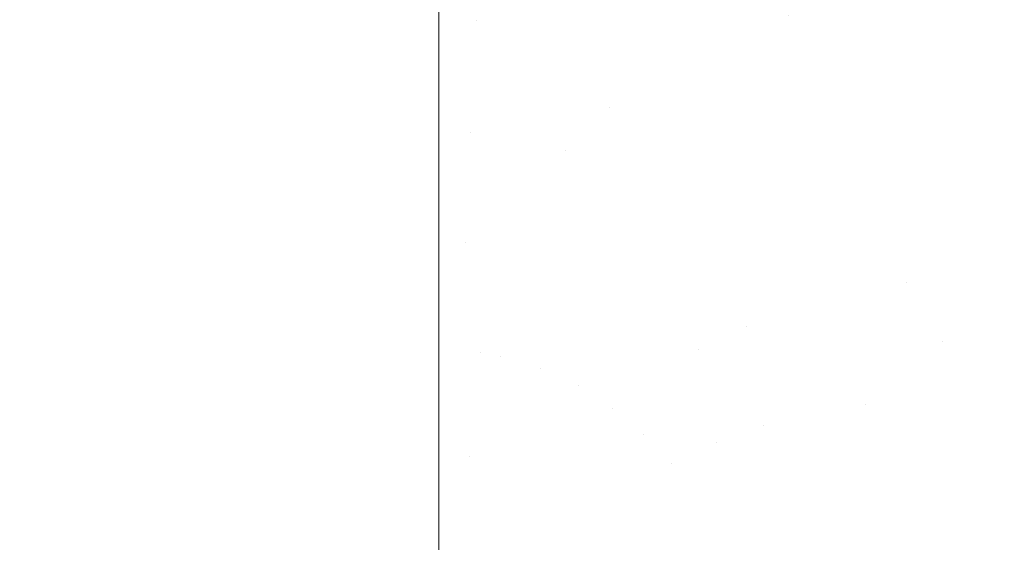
# Model space of a CAD drawing. Header units: centimetres. Extents: x -21.6 to 22.7, y 4.2 to 6.
# Tile 130 of 256: x -6.806 to -6.7735, y 5.9071 to 5.9244. Entities that reach past the tile are written whole.
import ezdxf

# ---------------------------------------------------------------- set-up
doc = ezdxf.new("R2010")
doc.units = ezdxf.units.CM
doc.header["$LTSCALE"] = 2.54
doc.layers.add('Lucido design-1', color=7, linetype='Continuous')

# ---------------------------------------------------------------- blocks, each defined once
blk = doc.blocks.new('Gruppo-3-1')
at = {"color": 7, "linetype": 'Continuous', "lineweight": 9}
for points, invisible_edges in [([(-6.773675, 5.925704, -2277.016272), (-6.774747, 5.924227, -2277.016954), (-6.775878, 5.925349, -2277.016954), (-6.774876, 5.926895, -2277.016272)], 15), ([(-6.790812, 5.92625, -2277.018707), (-6.79091, 5.924361, -2277.019198), (-6.792166, 5.926094, -2277.018763), (-6.792166, 5.9263, -2277.018703)], 11), ([(-6.789466, 5.926098, -2277.018707), (-6.789662, 5.92422, -2277.019198), (-6.79091, 5.924361, -2277.019198), (-6.790812, 5.92625, -2277.018707)], 15), ([(-6.779199, 5.925753, -2277.017586), (-6.780035, 5.924107, -2277.01817), (-6.780617, 5.924521, -2277.01817), (-6.779822, 5.926196, -2277.017586)], 15), ([(-6.778002, 5.924815, -2277.017586), (-6.777082, 5.926414, -2277.016954), (-6.775878, 5.925349, -2277.016954), (-6.776872, 5.923815, -2277.017586)], 15), ([(22.630348, 5.926094, -2276.225577), (-21.503423, 5.926094, -2276.225577), (-21.503423, 5.921856, -2276.22454), (22.630348, 5.921856, -2276.22454)], 5), ([(-6.792166, 5.926094, -2277.018763), (-6.792166, 5.921856, -2277.0198), (-21.503423, 5.921856, -2277.0198), (-21.503423, 5.924403, -2277.019176)], 10), ([(-6.792166, 5.921856, -2277.0198), (-6.792166, 5.926094, -2277.018763), (-6.79091, 5.924361, -2277.019198)], 10), ([(-6.788136, 5.925846, -2277.018707), (-6.788428, 5.923987, -2277.019198), (-6.789662, 5.92422, -2277.019198), (-6.789466, 5.926098, -2277.018707)], 15), ([(-6.786828, 5.925498, -2277.018707), (-6.787216, 5.923664, -2277.019198), (-6.788428, 5.923987, -2277.019198), (-6.788136, 5.925846, -2277.018707)], 15), ([(-6.783086, 5.925993, -2277.01817), (-6.782449, 5.925655, -2277.01817), (-6.783113, 5.923918, -2277.018707), (-6.784311, 5.924529, -2277.018707)], 15), ([(-6.785551, 5.925057, -2277.018707), (-6.786031, 5.923255, -2277.019198), (-6.787216, 5.923664, -2277.019198), (-6.786828, 5.925498, -2277.018707)], 15), ([(-6.783113, 5.923918, -2277.018707), (-6.782449, 5.925655, -2277.01817), (-6.781825, 5.925296, -2277.01817)], 11), ([(-6.778002, 5.924815, -2277.017586), (-6.778915, 5.92323, -2277.01817), (-6.780035, 5.924107, -2277.01817), (-6.779199, 5.925753, -2277.017586)], 15), ([(-6.773691, 5.923055, -2277.016954), (-6.774747, 5.924227, -2277.016954), (-6.773675, 5.925704, -2277.016272), (-6.772554, 5.92446, -2277.016272)], 15), ([(-6.781825, 5.925296, -2277.01817), (-6.781214, 5.924918, -2277.01817), (-6.781962, 5.923232, -2277.018707), (-6.783113, 5.923918, -2277.018707)], 15), ([(-6.776872, 5.923815, -2277.017586), (-6.775878, 5.925349, -2277.016954), (-6.774747, 5.924227, -2277.016954), (-6.77581, 5.922761, -2277.017586)], 15), ([(-6.784311, 5.924529, -2277.018707), (-6.78488, 5.922765, -2277.019198), (-6.786031, 5.923255, -2277.019198), (-6.785551, 5.925057, -2277.018707)], 15), ([(-6.781962, 5.923232, -2277.018707), (-6.781214, 5.924918, -2277.01817), (-6.780617, 5.924521, -2277.01817)], 11), ([(-6.783113, 5.923918, -2277.018707), (-6.783769, 5.922199, -2277.019198), (-6.78488, 5.922765, -2277.019198), (-6.784311, 5.924529, -2277.018707)], 15), ([(-6.780617, 5.924521, -2277.01817), (-6.780035, 5.924107, -2277.01817), (-6.780863, 5.922476, -2277.018707), (-6.781962, 5.923232, -2277.018707)], 15), ([(-6.776872, 5.923815, -2277.017586), (-6.777857, 5.922294, -2277.01817), (-6.778915, 5.92323, -2277.01817), (-6.778002, 5.924815, -2277.017586)], 15), ([(-6.79091, 5.924361, -2277.019198), (-6.791104, 5.920643, -2277.020052), (-6.792166, 5.921856, -2277.0198)], 11), ([(-6.79091, 5.924361, -2277.019198), (-6.789662, 5.92422, -2277.019198), (-6.790047, 5.920523, -2277.020052), (-6.791104, 5.920643, -2277.020052)], 15), ([(-6.789004, 5.920326, -2277.020052), (-6.790047, 5.920523, -2277.020052), (-6.789662, 5.92422, -2277.019198), (-6.788428, 5.923987, -2277.019198)], 15), ([(-6.774818, 5.921661, -2277.017586), (-6.77581, 5.922761, -2277.017586), (-6.774747, 5.924227, -2277.016954), (-6.773691, 5.923055, -2277.016954)], 15), ([(-6.772554, 5.92446, -2277.016272), (-6.771513, 5.923175, -2277.016272), (-6.77271, 5.921844, -2277.016954), (-6.773691, 5.923055, -2277.016954)], 15), ([(-6.788428, 5.923987, -2277.019198), (-6.787216, 5.923664, -2277.019198), (-6.787978, 5.920053, -2277.020052), (-6.789004, 5.920326, -2277.020052)], 15), ([(-6.781962, 5.923232, -2277.018707), (-6.782702, 5.921562, -2277.019198), (-6.783769, 5.922199, -2277.019198), (-6.783113, 5.923918, -2277.018707)], 15), ([(-6.780863, 5.922476, -2277.018707), (-6.780035, 5.924107, -2277.01817), (-6.778915, 5.92323, -2277.01817), (-6.779819, 5.921659, -2277.018707)], 15), ([(-6.787978, 5.920053, -2277.020052), (-6.787216, 5.923664, -2277.019198), (-6.786506, 5.921471, -2277.019646)], 11), ([(-6.787216, 5.923664, -2277.019198), (-6.786031, 5.923255, -2277.019198), (-6.786506, 5.921471, -2277.019646)], 11), ([(-6.77581, 5.922761, -2277.017586), (-6.776864, 5.921308, -2277.01817), (-6.777857, 5.922294, -2277.01817), (-6.776872, 5.923815, -2277.017586)], 15), ([(-6.786506, 5.921471, -2277.019646), (-6.786031, 5.923255, -2277.019198), (-6.78488, 5.922765, -2277.019198), (-6.785444, 5.921019, -2277.019646)], 15), ([(-6.780863, 5.922476, -2277.018707), (-6.781683, 5.920861, -2277.019198), (-6.782702, 5.921562, -2277.019198), (-6.781962, 5.923232, -2277.018707)], 15), ([(-6.779819, 5.921659, -2277.018707), (-6.778915, 5.92323, -2277.01817), (-6.777857, 5.922294, -2277.01817), (-6.778834, 5.920787, -2277.018707)], 15), ([(-6.773691, 5.923055, -2277.016954), (-6.77271, 5.921844, -2277.016954), (-6.773897, 5.920524, -2277.017586), (-6.774818, 5.921661, -2277.017586)], 15), ([(-6.785444, 5.921019, -2277.019646), (-6.78488, 5.922765, -2277.019198), (-6.783769, 5.922199, -2277.019198), (-6.784419, 5.920497, -2277.019646)], 15), ([(-6.775936, 5.920279, -2277.01817), (-6.776864, 5.921308, -2277.01817), (-6.77581, 5.922761, -2277.017586), (-6.774818, 5.921661, -2277.017586)], 15), ([(-6.779819, 5.921659, -2277.018707), (-6.780715, 5.920103, -2277.019198), (-6.781683, 5.920861, -2277.019198), (-6.780863, 5.922476, -2277.018707)], 15), ([(-6.778834, 5.920787, -2277.018707), (-6.777857, 5.922294, -2277.01817), (-6.776864, 5.921308, -2277.01817), (-6.777908, 5.919868, -2277.018707)], 15), ([(-6.784419, 5.920497, -2277.019646), (-6.783769, 5.922199, -2277.019198), (-6.782702, 5.921562, -2277.019198), (-6.783435, 5.919909, -2277.019646)], 15), ([(22.630348, 5.921856, -2276.22454), (-21.503423, 5.921856, -2276.22454), (-21.503423, 5.917577, -2276.223689), (22.630348, 5.917577, -2276.223689)], 5), ([(-21.503423, 5.921856, -2277.0198), (-6.792166, 5.921856, -2277.0198), (-6.792166, 5.917577, -2277.020651), (-21.503423, 5.917577, -2277.020651)], 5), ([(-6.792166, 5.917577, -2277.020651), (-6.792166, 5.921856, -2277.0198), (-6.791104, 5.920643, -2277.020052)], 10), ([(-6.778834, 5.920787, -2277.018707), (-6.779801, 5.919294, -2277.019198), (-6.780715, 5.920103, -2277.019198), (-6.779819, 5.921659, -2277.018707)], 15), ([(-6.774818, 5.921661, -2277.017586), (-6.773897, 5.920524, -2277.017586), (-6.775074, 5.919215, -2277.01817), (-6.775936, 5.920279, -2277.01817)], 15), ([(-6.773047, 5.919358, -2277.017586), (-6.773897, 5.920524, -2277.017586), (-6.77271, 5.921844, -2277.016954), (-6.771804, 5.920602, -2277.016954)], 15), ([(-6.786506, 5.921471, -2277.019646), (-6.786976, 5.919707, -2277.020052), (-6.787978, 5.920053, -2277.020052)], 11), ([(-6.785444, 5.921019, -2277.019646), (-6.786002, 5.919292, -2277.020052), (-6.786976, 5.919707, -2277.020052), (-6.786506, 5.921471, -2277.019646)], 15), ([(-6.783435, 5.919909, -2277.019646), (-6.782702, 5.921562, -2277.019198), (-6.781683, 5.920861, -2277.019198), (-6.782494, 5.919263, -2277.019646)], 15), ([(-6.777908, 5.919868, -2277.018707), (-6.776864, 5.921308, -2277.01817), (-6.775936, 5.920279, -2277.01817), (-6.777044, 5.918909, -2277.018707)], 15), ([(-6.784419, 5.920497, -2277.019646), (-6.785062, 5.918813, -2277.020052), (-6.786002, 5.919292, -2277.020052), (-6.785444, 5.921019, -2277.019646)], 15), ([(-6.791104, 5.920643, -2277.020052), (-6.791293, 5.917007, -2277.020744), (-6.792166, 5.917577, -2277.020651)], 11), ([(-6.791104, 5.920643, -2277.020052), (-6.790047, 5.920523, -2277.020052), (-6.790424, 5.916909, -2277.020744), (-6.791293, 5.917007, -2277.020744)], 15), ([(-6.782494, 5.919263, -2277.019646), (-6.781683, 5.920861, -2277.019198), (-6.780715, 5.920103, -2277.019198), (-6.781601, 5.918563, -2277.019646)], 15), ([(-6.777908, 5.919868, -2277.018707), (-6.778942, 5.918442, -2277.019198), (-6.779801, 5.919294, -2277.019198), (-6.778834, 5.920787, -2277.018707)], 15), ([(-6.789566, 5.916747, -2277.020744), (-6.790424, 5.916909, -2277.020744), (-6.790047, 5.920523, -2277.020052), (-6.789004, 5.920326, -2277.020052)], 15), ([(-6.789004, 5.920326, -2277.020052), (-6.787978, 5.920053, -2277.020052), (-6.788723, 5.916523, -2277.020744), (-6.789566, 5.916747, -2277.020744)], 15), ([(-6.783435, 5.919909, -2277.019646), (-6.784159, 5.918274, -2277.020052), (-6.785062, 5.918813, -2277.020052), (-6.784419, 5.920497, -2277.019646)], 15), ([(-6.775074, 5.919215, -2277.01817), (-6.773897, 5.920524, -2277.017586), (-6.773047, 5.919358, -2277.017586)], 11), ([(-6.787899, 5.916238, -2277.020744), (-6.788723, 5.916523, -2277.020744), (-6.787978, 5.920053, -2277.020052), (-6.786976, 5.919707, -2277.020052)], 15), ([(-6.781601, 5.918563, -2277.019646), (-6.780715, 5.920103, -2277.019198), (-6.779801, 5.919294, -2277.019198), (-6.780758, 5.917817, -2277.019646)], 15), ([(-6.777044, 5.918909, -2277.018707), (-6.775936, 5.920279, -2277.01817), (-6.775074, 5.919215, -2277.01817), (-6.776241, 5.917918, -2277.018707)], 15), ([(-6.786976, 5.919707, -2277.020052), (-6.786002, 5.919292, -2277.020052), (-6.787099, 5.915897, -2277.020744), (-6.787899, 5.916238, -2277.020744)], 15), ([(-6.782494, 5.919263, -2277.019646), (-6.783297, 5.917681, -2277.020052), (-6.784159, 5.918274, -2277.020052), (-6.783435, 5.919909, -2277.019646)], 15), ([(-6.777044, 5.918909, -2277.018707), (-6.778141, 5.917553, -2277.019198), (-6.778942, 5.918442, -2277.019198), (-6.777908, 5.919868, -2277.018707)], 15), ([(-6.773047, 5.919358, -2277.017586), (-6.772266, 5.918169, -2277.017586), (-6.773548, 5.917012, -2277.01817), (-6.775074, 5.919215, -2277.01817)], 15), ([(-6.786326, 5.915503, -2277.020744), (-6.787099, 5.915897, -2277.020744), (-6.786002, 5.919292, -2277.020052), (-6.785062, 5.918813, -2277.020052)], 15), ([(-6.781601, 5.918563, -2277.019646), (-6.782478, 5.91704, -2277.020052), (-6.783297, 5.917681, -2277.020052), (-6.782494, 5.919263, -2277.019646)], 15), ([(-6.780758, 5.917817, -2277.019646), (-6.779801, 5.919294, -2277.019198), (-6.778942, 5.918442, -2277.019198), (-6.779966, 5.917031, -2277.019646)], 15), ([(-6.776241, 5.917918, -2277.018707), (-6.775074, 5.919215, -2277.01817), (-6.773548, 5.917012, -2277.01817), (-6.774819, 5.915865, -2277.018707)], 15), ([(-6.785062, 5.918813, -2277.020052), (-6.784159, 5.918274, -2277.020052), (-6.785584, 5.915061, -2277.020744), (-6.786326, 5.915503, -2277.020744)], 15), ([(-6.776241, 5.917918, -2277.018707), (-6.777396, 5.916634, -2277.019198), (-6.778141, 5.917553, -2277.019198), (-6.777044, 5.918909, -2277.018707)], 15), ([(-6.780758, 5.917817, -2277.019646), (-6.781705, 5.916356, -2277.020052), (-6.782478, 5.91704, -2277.020052), (-6.781601, 5.918563, -2277.019646)], 15), ([(-6.779966, 5.917031, -2277.019646), (-6.778942, 5.918442, -2277.019198), (-6.778141, 5.917553, -2277.019198), (-6.779226, 5.916211, -2277.019646)], 15), ([(-6.784875, 5.914573, -2277.020744), (-6.785584, 5.915061, -2277.020744), (-6.784159, 5.918274, -2277.020052), (-6.783297, 5.917681, -2277.020052)], 15), ([(-6.770908, 5.915754, -2277.017586), (-6.772278, 5.914752, -2277.01817), (-6.773548, 5.917012, -2277.01817), (-6.772266, 5.918169, -2277.017586)], 15), ([(-6.779966, 5.917031, -2277.019646), (-6.780979, 5.915635, -2277.020052), (-6.781705, 5.916356, -2277.020052), (-6.780758, 5.917817, -2277.019646)], 15), ([(-6.776708, 5.915691, -2277.019198), (-6.777396, 5.916634, -2277.019198), (-6.776241, 5.917918, -2277.018707), (-6.774819, 5.915865, -2277.018707)], 15), ([(22.630348, 5.917039, -2276.223606), (22.630348, 5.917577, -2276.223689), (-21.503423, 5.917577, -2276.223689), (-21.503423, 5.917039, -2276.223606)], 10), ([(-21.503423, 5.917039, -2277.020734), (-21.503423, 5.917577, -2277.020651), (-6.792166, 5.917577, -2277.020651), (-6.792166, 5.917039, -2277.020734)], 10), ([(-6.791293, 5.917007, -2277.020744), (-6.792166, 5.917039, -2277.020734), (-6.792166, 5.917577, -2277.020651)], 9), ([(-6.783297, 5.917681, -2277.020052), (-6.782478, 5.91704, -2277.020052), (-6.784202, 5.914046, -2277.020744), (-6.784875, 5.914573, -2277.020744)], 15), ([(-6.779226, 5.916211, -2277.019646), (-6.778141, 5.917553, -2277.019198), (-6.777396, 5.916634, -2277.019198), (-6.778539, 5.915363, -2277.019646)], 15), ([(-21.503423, 5.917039, -2276.223606), (-21.503423, 5.913486, -2276.22306), (22.630348, 5.913486, -2276.22306), (22.630348, 5.917039, -2276.223606)], 10), ([(-6.792166, 5.917039, -2277.020734), (-6.792166, 5.913486, -2277.02128), (-21.503423, 5.913486, -2277.02128), (-21.503423, 5.917039, -2277.020734)], 10), ([(-6.792166, 5.913486, -2277.02128), (-6.792166, 5.917039, -2277.020734), (-6.791293, 5.917007, -2277.020744)], 10), ([(-6.783566, 5.913484, -2277.020744), (-6.784202, 5.914046, -2277.020744), (-6.782478, 5.91704, -2277.020052), (-6.781705, 5.916356, -2277.020052)], 15), ([(-6.791293, 5.917007, -2277.020744), (-6.790424, 5.916909, -2277.020744), (-6.790792, 5.913383, -2277.021285), (-6.792166, 5.913486, -2277.02128)], 15), ([(-6.790115, 5.913255, -2277.021285), (-6.790792, 5.913383, -2277.021285), (-6.790424, 5.916909, -2277.020744), (-6.789566, 5.916747, -2277.020744)], 15), ([(-6.789566, 5.916747, -2277.020744), (-6.788723, 5.916523, -2277.020744), (-6.78945, 5.913078, -2277.021285), (-6.790115, 5.913255, -2277.021285)], 15), ([(-6.779226, 5.916211, -2277.019646), (-6.7803, 5.914883, -2277.020052), (-6.780979, 5.915635, -2277.020052), (-6.779966, 5.917031, -2277.019646)], 15), ([(-6.774819, 5.915865, -2277.018707), (-6.773548, 5.917012, -2277.01817), (-6.772278, 5.914752, -2277.01817), (-6.773635, 5.91376, -2277.018707)], 15), ([(-6.7888, 5.912854, -2277.021285), (-6.78945, 5.913078, -2277.021285), (-6.788723, 5.916523, -2277.020744), (-6.787899, 5.916238, -2277.020744)], 15), ([(-6.778539, 5.915363, -2277.019646), (-6.777396, 5.916634, -2277.019198), (-6.776708, 5.915691, -2277.019198), (-6.777905, 5.914493, -2277.019646)], 15), ([(-6.787899, 5.916238, -2277.020744), (-6.787099, 5.915897, -2277.020744), (-6.788169, 5.912585, -2277.021285), (-6.7888, 5.912854, -2277.021285)], 15), ([(-6.783566, 5.913484, -2277.020744), (-6.781705, 5.916356, -2277.020052), (-6.78198, 5.914255, -2277.020418)], 11), ([(-6.781705, 5.916356, -2277.020052), (-6.780979, 5.915635, -2277.020052), (-6.78198, 5.914255, -2277.020418)], 11), ([(-6.778539, 5.915363, -2277.019646), (-6.77967, 5.914105, -2277.020052), (-6.7803, 5.914883, -2277.020052), (-6.779226, 5.916211, -2277.019646)], 15), ([(-6.787559, 5.912274, -2277.021285), (-6.788169, 5.912585, -2277.021285), (-6.787099, 5.915897, -2277.020744), (-6.786326, 5.915503, -2277.020744)], 15), ([(-6.774819, 5.915865, -2277.018707), (-6.776077, 5.91473, -2277.019198), (-6.776708, 5.915691, -2277.019198)], 11), ([(-6.775501, 5.913757, -2277.019198), (-6.776077, 5.91473, -2277.019198), (-6.774819, 5.915865, -2277.018707), (-6.773635, 5.91376, -2277.018707)], 15), ([(-6.786326, 5.915503, -2277.020744), (-6.785584, 5.915061, -2277.020744), (-6.786974, 5.911925, -2277.021285), (-6.787559, 5.912274, -2277.021285)], 15), ([(-6.78198, 5.914255, -2277.020418), (-6.780979, 5.915635, -2277.020052), (-6.7803, 5.914883, -2277.020052), (-6.781362, 5.91357, -2277.020418)], 15), ([(-6.777905, 5.914493, -2277.019646), (-6.776708, 5.915691, -2277.019198), (-6.776077, 5.91473, -2277.019198), (-6.777323, 5.913606, -2277.019646)], 15), ([(-6.777905, 5.914493, -2277.019646), (-6.779089, 5.913307, -2277.020052), (-6.77967, 5.914105, -2277.020052), (-6.778539, 5.915363, -2277.019646)], 15), ([(-6.786415, 5.91154, -2277.021285), (-6.786974, 5.911925, -2277.021285), (-6.785584, 5.915061, -2277.020744), (-6.784875, 5.914573, -2277.020744)], 15), ([(-6.781362, 5.91357, -2277.020418), (-6.7803, 5.914883, -2277.020052), (-6.77967, 5.914105, -2277.020052), (-6.780789, 5.912862, -2277.020418)], 15), ([(-6.784875, 5.914573, -2277.020744), (-6.784202, 5.914046, -2277.020744), (-6.785884, 5.911124, -2277.021285), (-6.786415, 5.91154, -2277.021285)], 15), ([(-6.777323, 5.913606, -2277.019646), (-6.778555, 5.912494, -2277.020052), (-6.779089, 5.913307, -2277.020052), (-6.777905, 5.914493, -2277.019646)], 15), ([(-6.777323, 5.913606, -2277.019646), (-6.776077, 5.91473, -2277.019198), (-6.775501, 5.913757, -2277.019198), (-6.776791, 5.912708, -2277.019646)], 15), ([(-6.773635, 5.91376, -2277.018707), (-6.772278, 5.914752, -2277.01817), (-6.771247, 5.912482, -2277.01817), (-6.772675, 5.911644, -2277.018707)], 15), ([(-6.78198, 5.914255, -2277.020418), (-6.782969, 5.912891, -2277.020744), (-6.783566, 5.913484, -2277.020744)], 11), ([(-6.781362, 5.91357, -2277.020418), (-6.782412, 5.912273, -2277.020744), (-6.782969, 5.912891, -2277.020744), (-6.78198, 5.914255, -2277.020418)], 15), ([(-6.780789, 5.912862, -2277.020418), (-6.77967, 5.914105, -2277.020052), (-6.779089, 5.913307, -2277.020052), (-6.780259, 5.912135, -2277.020418)], 15), ([(-6.785382, 5.910681, -2277.021285), (-6.785884, 5.911124, -2277.021285), (-6.784202, 5.914046, -2277.020744), (-6.783566, 5.913484, -2277.020744)], 15), ([(-21.503423, 5.913486, -2276.22306), (-21.503423, 5.913265, -2276.223025), (22.630348, 5.913265, -2276.223025), (22.630348, 5.913486, -2276.22306)], 10), ([(-6.792166, 5.913486, -2277.02128), (-6.792166, 5.913265, -2277.021314), (-21.503423, 5.913265, -2277.021314), (-21.503423, 5.913486, -2277.02128)], 10), ([(-6.792166, 5.913265, -2277.021314), (-6.792166, 5.913486, -2277.02128), (-6.790792, 5.913383, -2277.021285)], 10), ([(-6.783566, 5.913484, -2277.020744), (-6.782969, 5.912891, -2277.020744), (-6.784911, 5.910213, -2277.021285), (-6.785382, 5.910681, -2277.021285)], 15), ([(-6.780789, 5.912862, -2277.020418), (-6.781894, 5.911633, -2277.020744), (-6.782412, 5.912273, -2277.020744), (-6.781362, 5.91357, -2277.020418)], 15), ([(-6.776791, 5.912708, -2277.019646), (-6.778067, 5.911671, -2277.020052), (-6.778555, 5.912494, -2277.020052), (-6.777323, 5.913606, -2277.019646)], 15), ([(-6.776791, 5.912708, -2277.019646), (-6.775501, 5.913757, -2277.019198), (-6.774979, 5.912777, -2277.019198), (-6.77631, 5.911804, -2277.019646)], 15), ([(-6.773635, 5.91376, -2277.018707), (-6.774979, 5.912777, -2277.019198), (-6.775501, 5.913757, -2277.019198)], 11), ([(-6.772675, 5.911644, -2277.018707), (-6.774089, 5.910815, -2277.019198), (-6.774979, 5.912777, -2277.019198), (-6.773635, 5.91376, -2277.018707)], 15), ([(22.630348, 5.910022, -2276.22267), (22.630348, 5.913265, -2276.223025), (-21.503423, 5.913265, -2276.223025), (-21.503423, 5.910022, -2276.22267)], 10), ([(-21.503423, 5.910022, -2277.02167), (-21.503423, 5.913265, -2277.021314), (-6.792166, 5.913265, -2277.021314), (-6.792166, 5.910022, -2277.02167)], 10), ([(-6.792166, 5.913265, -2277.021314), (-6.790792, 5.913383, -2277.021285), (-6.79115, 5.909948, -2277.021687)], 11), ([(-6.79115, 5.909948, -2277.021687), (-6.792166, 5.910022, -2277.02167), (-6.792166, 5.913265, -2277.021314)], 9), ([(-6.79115, 5.909948, -2277.021687), (-6.790792, 5.913383, -2277.021285), (-6.790115, 5.913255, -2277.021285)], 11), ([(-6.790115, 5.913255, -2277.021285), (-6.78945, 5.913078, -2277.021285), (-6.790158, 5.909722, -2277.021687), (-6.79115, 5.909948, -2277.021687)], 15), ([(-6.780259, 5.912135, -2277.020418), (-6.779089, 5.913307, -2277.020052), (-6.778555, 5.912494, -2277.020052), (-6.779773, 5.911395, -2277.020418)], 15), ([(-6.790158, 5.909722, -2277.021687), (-6.78945, 5.913078, -2277.021285), (-6.7888, 5.912854, -2277.021285)], 11), ([(-6.7888, 5.912854, -2277.021285), (-6.788169, 5.912585, -2277.021285), (-6.789211, 5.909358, -2277.021687), (-6.790158, 5.909722, -2277.021687)], 15), ([(-6.784472, 5.909725, -2277.021285), (-6.784911, 5.910213, -2277.021285), (-6.782969, 5.912891, -2277.020744), (-6.782412, 5.912273, -2277.020744)], 15), ([(-6.780259, 5.912135, -2277.020418), (-6.781415, 5.910977, -2277.020744), (-6.781894, 5.911633, -2277.020744), (-6.780789, 5.912862, -2277.020418)], 15), ([(-6.789211, 5.909358, -2277.021687), (-6.788169, 5.912585, -2277.021285), (-6.787559, 5.912274, -2277.021285)], 11), ([(-6.779773, 5.911395, -2277.020418), (-6.778555, 5.912494, -2277.020052), (-6.778067, 5.911671, -2277.020052)], 11), ([(-6.77631, 5.911804, -2277.019646), (-6.777626, 5.910842, -2277.020052), (-6.778067, 5.911671, -2277.020052), (-6.776791, 5.912708, -2277.019646)], 15), ([(-6.77631, 5.911804, -2277.019646), (-6.774979, 5.912777, -2277.019198), (-6.774089, 5.910815, -2277.019198), (-6.775488, 5.909994, -2277.019646)], 15), ([(-6.787559, 5.912274, -2277.021285), (-6.786974, 5.911925, -2277.021285), (-6.788328, 5.90887, -2277.021687), (-6.789211, 5.909358, -2277.021687)], 15), ([(-6.782985, 5.910419, -2277.021032), (-6.784063, 5.909221, -2277.021285), (-6.784472, 5.909725, -2277.021285), (-6.782412, 5.912273, -2277.020744)], 15), ([(-6.782412, 5.912273, -2277.020744), (-6.781894, 5.911633, -2277.020744), (-6.782985, 5.910419, -2277.021032)], 11), ([(-6.788328, 5.90887, -2277.021687), (-6.786974, 5.911925, -2277.021285), (-6.786415, 5.91154, -2277.021285)], 11), ([(-6.779773, 5.911395, -2277.020418), (-6.780977, 5.910309, -2277.020744), (-6.781415, 5.910977, -2277.020744), (-6.780259, 5.912135, -2277.020418)], 15), ([(-6.786415, 5.91154, -2277.021285), (-6.785884, 5.911124, -2277.021285), (-6.787522, 5.908278, -2277.021687), (-6.788328, 5.90887, -2277.021687)], 15), ([(-6.782985, 5.910419, -2277.021032), (-6.781894, 5.911633, -2277.020744), (-6.781415, 5.910977, -2277.020744)], 11), ([(-6.778067, 5.911671, -2277.020052), (-6.777626, 5.910842, -2277.020052), (-6.778927, 5.909891, -2277.020418), (-6.779773, 5.911395, -2277.020418)], 15), ([(-6.775488, 5.909994, -2277.019646), (-6.776872, 5.909182, -2277.020052), (-6.777626, 5.910842, -2277.020052), (-6.77631, 5.911804, -2277.019646)], 15), ([(-6.77192, 5.909554, -2277.018707), (-6.773389, 5.908877, -2277.019198), (-6.774089, 5.910815, -2277.019198), (-6.772675, 5.911644, -2277.018707)], 15), ([(-6.778927, 5.909891, -2277.020418), (-6.780213, 5.908951, -2277.020744), (-6.780977, 5.910309, -2277.020744), (-6.779773, 5.911395, -2277.020418)], 15), ([(-6.787522, 5.908278, -2277.021687), (-6.785884, 5.911124, -2277.021285), (-6.785382, 5.910681, -2277.021285)], 11), ([(-6.781415, 5.910977, -2277.020744), (-6.780977, 5.910309, -2277.020744), (-6.782166, 5.909236, -2277.021032), (-6.782985, 5.910419, -2277.021032)], 15), ([(-6.785382, 5.910681, -2277.021285), (-6.784911, 5.910213, -2277.021285), (-6.786803, 5.907605, -2277.021687), (-6.787522, 5.908278, -2277.021687)], 15), ([(-6.778927, 5.909891, -2277.020418), (-6.777626, 5.910842, -2277.020052), (-6.776872, 5.909182, -2277.020052), (-6.778241, 5.90838, -2277.020418)], 15), ([(-6.775488, 5.909994, -2277.019646), (-6.774089, 5.910815, -2277.019198), (-6.773389, 5.908877, -2277.019198), (-6.774842, 5.908206, -2277.019646)], 15), ([(-6.786803, 5.907605, -2277.021687), (-6.784911, 5.910213, -2277.021285), (-6.784472, 5.909725, -2277.021285)], 11), ([(-6.782166, 5.909236, -2277.021032), (-6.78334, 5.908177, -2277.021285), (-6.784063, 5.909221, -2277.021285), (-6.782985, 5.910419, -2277.021032)], 15), ([(-6.782166, 5.909236, -2277.021032), (-6.780977, 5.910309, -2277.020744), (-6.780213, 5.908951, -2277.020744), (-6.781483, 5.908022, -2277.021032)], 15), ([(-21.503423, 5.910022, -2276.22267), (-21.503423, 5.908928, -2276.22255), (22.630348, 5.908928, -2276.22255), (22.630348, 5.910022, -2276.22267)], 10), ([(-6.792166, 5.910022, -2277.02167), (-6.792166, 5.908928, -2277.021789), (-21.503423, 5.908928, -2277.021789), (-21.503423, 5.910022, -2277.02167)], 10), ([(-6.792166, 5.908928, -2277.021789), (-6.792166, 5.910022, -2277.02167), (-6.79115, 5.909948, -2277.021687)], 10), ([(-6.79115, 5.909948, -2277.021687), (-6.790158, 5.909722, -2277.021687), (-6.792166, 5.908928, -2277.021789)], 11), ([(-6.778241, 5.90838, -2277.020418), (-6.779594, 5.907586, -2277.020744), (-6.780213, 5.908951, -2277.020744), (-6.778927, 5.909891, -2277.020418)], 15), ([(-6.774842, 5.908206, -2277.019646), (-6.77628, 5.907542, -2277.020052), (-6.776872, 5.909182, -2277.020052), (-6.775488, 5.909994, -2277.019646)], 15), ([(-6.792166, 5.908928, -2277.021789), (-6.790158, 5.909722, -2277.021687), (-6.790847, 5.906459, -2277.021962)], 11), ([(-6.790225, 5.906219, -2277.021962), (-6.790847, 5.906459, -2277.021962), (-6.790158, 5.909722, -2277.021687), (-6.789211, 5.909358, -2277.021687)], 15), ([(-6.784472, 5.909725, -2277.021285), (-6.784063, 5.909221, -2277.021285), (-6.786176, 5.906872, -2277.021687), (-6.786803, 5.907605, -2277.021687)], 15), ([(-6.789211, 5.909358, -2277.021687), (-6.788328, 5.90887, -2277.021687), (-6.789645, 5.905899, -2277.021962), (-6.790225, 5.906219, -2277.021962)], 15), ([(-6.784063, 5.909221, -2277.021285), (-6.78334, 5.908177, -2277.021285), (-6.785642, 5.906099, -2277.021687), (-6.786176, 5.906872, -2277.021687)], 15), ([(-6.781483, 5.908022, -2277.021032), (-6.782737, 5.907105, -2277.021285), (-6.78334, 5.908177, -2277.021285), (-6.782166, 5.909236, -2277.021032)], 15), ([(22.630348, 5.906655, -2276.222402), (22.630348, 5.908928, -2276.22255), (-21.503423, 5.908928, -2276.22255), (-21.503423, 5.906655, -2276.222402)], 10), ([(-21.503423, 5.906655, -2277.021938), (-21.503423, 5.908928, -2277.021789), (-6.792166, 5.908928, -2277.021789), (-6.792166, 5.906655, -2277.021938)], 10), ([(-6.790847, 5.906459, -2277.021962), (-6.792166, 5.906655, -2277.021938), (-6.792166, 5.908928, -2277.021789)], 9), ([(-6.781483, 5.908022, -2277.021032), (-6.780213, 5.908951, -2277.020744), (-6.779594, 5.907586, -2277.020744), (-6.78093, 5.906803, -2277.021032)], 15), ([(-6.778241, 5.90838, -2277.020418), (-6.776872, 5.909182, -2277.020052), (-6.77628, 5.907542, -2277.020052), (-6.777702, 5.906886, -2277.020418)], 15), ([(-6.789116, 5.90551, -2277.021962), (-6.789645, 5.905899, -2277.021962), (-6.788328, 5.90887, -2277.021687), (-6.787522, 5.908278, -2277.021687)], 15), ([(-6.774842, 5.908206, -2277.019646), (-6.773389, 5.908877, -2277.019198), (-6.77286, 5.906987, -2277.019198), (-6.774354, 5.906463, -2277.019646)], 15), ([(-6.787522, 5.908278, -2277.021687), (-6.786803, 5.907605, -2277.021687), (-6.788644, 5.905068, -2277.021962), (-6.789116, 5.90551, -2277.021962)], 15), ([(-6.777702, 5.906886, -2277.020418), (-6.779107, 5.906238, -2277.020744), (-6.779594, 5.907586, -2277.020744), (-6.778241, 5.90838, -2277.020418)], 15), ([(-6.785196, 5.905307, -2277.021687), (-6.785642, 5.906099, -2277.021687), (-6.78334, 5.908177, -2277.021285), (-6.782737, 5.907105, -2277.021285)], 15), ([(-6.78093, 5.906803, -2277.021032), (-6.782249, 5.906029, -2277.021285), (-6.782737, 5.907105, -2277.021285), (-6.781483, 5.908022, -2277.021032)], 15), ([(-6.774354, 5.906463, -2277.019646), (-6.775832, 5.905944, -2277.020052), (-6.77628, 5.907542, -2277.020052), (-6.774842, 5.908206, -2277.019646)], 15), ([(-6.788232, 5.904586, -2277.021962), (-6.788644, 5.905068, -2277.021962), (-6.786803, 5.907605, -2277.021687), (-6.786176, 5.906872, -2277.021687)], 15), ([(-6.78093, 5.906803, -2277.021032), (-6.779594, 5.907586, -2277.020744), (-6.779107, 5.906238, -2277.020744), (-6.780494, 5.905598, -2277.021032)], 15), ([(-6.777702, 5.906886, -2277.020418), (-6.77628, 5.907542, -2277.020052), (-6.775832, 5.905944, -2277.020052), (-6.777294, 5.905431, -2277.020418)], 15), ([(-6.782737, 5.907105, -2277.021285), (-6.782249, 5.906029, -2277.021285), (-6.784835, 5.904512, -2277.021687), (-6.785196, 5.905307, -2277.021687)], 15)]:
    blk.add_3dface(points, dxfattribs=dict(at, invisible_edges=invisible_edges))
blk = doc.blocks.new('Gruppo-4-1')
at = {"color": 7}
blk.add_blockref('Gruppo-3-1', (0, 0), dxfattribs=at)

msp = doc.modelspace()

# ---------------------------------------------------------------- block references
at = {"layer": 'Lucido design-1', "color": 7}
msp.add_blockref('Gruppo-4-1', (0, 0), dxfattribs=at)

doc.saveas('drawing.dxf')
